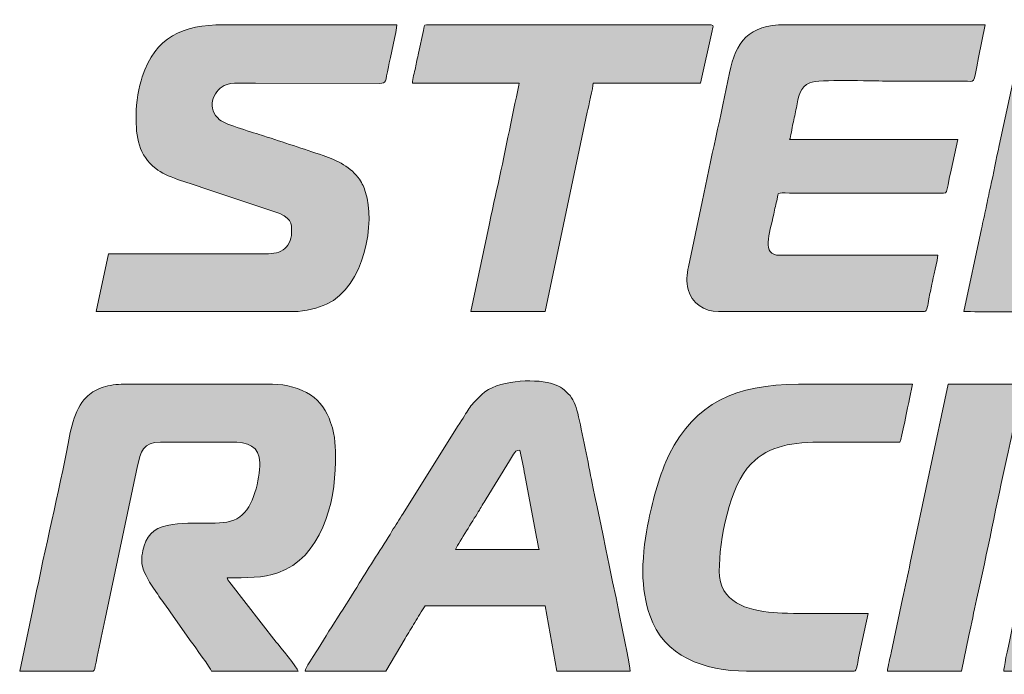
# Model space of a CAD drawing. Header units: millimetres. Extents: x 4 to 594, y -297 to -6.
# Tile 127 of 134: x 463 to 477, y -48 to -39. Entities that reach past the tile are written whole.
import ezdxf

# ---------------------------------------------------------------- set-up
doc = ezdxf.new("R2010")
doc.units = ezdxf.units.MM
doc.header["$MEASUREMENT"] = 0
doc.layers.add('Layer 1', color=7, linetype='Continuous', lineweight=0)

# ---------------------------------------------------------------- blocks, each defined once
blk = doc.blocks.new('Block_34')
at = {"layer": 'Layer 1', "true_color": 0x0d0a10, "transparency": 33554687}
h = blk.add_hatch(color=188, dxfattribs=at)
edge = h.paths.add_edge_path()
edge.add_spline(control_points=[(475.952, -42.954), (476.165, -42.954), (476.751, -42.965), (476.949, -42.955), (477.015, -42.952), (476.998, -42.934), (477.009, -42.87), (477.009, -42.87), (477.538, -40.255), (477.538, -40.255), (477.55, -40.193), (477.568, -40.059), (477.632, -40.059), (477.668, -40.059), (477.67, -40.101), (477.678, -40.138), (477.687, -40.177), (477.69, -40.202), (477.699, -40.241), (477.699, -40.241), (478.029, -41.717), (478.029, -41.717), (478.088, -41.994), (478.158, -42.273), (478.214, -42.559), (478.28, -42.89), (478.457, -43.006), (478.805, -43.006), (479.184, -43.006), (479.384, -42.868), (479.573, -42.601), (479.573, -42.601), (479.704, -42.39), (479.704, -42.39), (479.727, -42.352), (479.747, -42.324), (479.77, -42.29), (479.815, -42.221), (479.859, -42.151), (479.905, -42.082), (479.905, -42.082), (480.234, -41.572), (480.234, -41.572), (480.258, -41.536), (480.277, -41.508), (480.301, -41.472), (480.325, -41.436), (480.34, -41.408), (480.365, -41.37), (480.365, -41.37), (480.831, -40.654), (480.831, -40.654), (480.854, -40.615), (480.871, -40.59), (480.896, -40.553), (480.896, -40.553), (481.164, -40.136), (481.164, -40.136), (481.189, -40.095), (481.203, -40.06), (481.264, -40.059), (481.294, -40.189), (481.237, -40.322), (481.201, -40.494), (481.201, -40.494), (480.652, -42.954), (480.652, -42.954), (480.652, -42.954), (481.689, -42.954), (481.689, -42.954), (481.689, -42.954), (481.83, -42.285), (481.83, -42.285), (481.848, -42.205), (481.861, -42.14), (481.877, -42.062), (481.877, -42.062), (482.257, -40.285), (482.257, -40.285), (482.282, -40.169), (482.436, -39.483), (482.436, -39.385), (482.436, -39.193), (482.357, -39.078), (482.208, -39.001), (481.973, -38.879), (481.592, -38.868), (481.328, -38.94), (480.906, -39.056), (480.778, -39.326), (480.579, -39.623), (480.368, -39.939), (480.158, -40.288), (479.948, -40.601), (479.948, -40.601), (479.17, -41.804), (479.17, -41.804), (479.091, -41.927), (478.967, -42.16), (478.89, -41.842), (478.709, -41.101), (478.546, -40.306), (478.371, -39.559), (478.353, -39.481), (478.34, -39.401), (478.319, -39.331), (478.211, -38.978), (477.919, -38.897), (477.539, -38.897), (477.144, -38.897), (476.799, -39.084), (476.698, -39.468), (476.698, -39.468), (476.45, -40.63), (476.45, -40.63), (476.404, -40.821), (476.371, -41.019), (476.325, -41.211), (476.303, -41.305), (476.283, -41.408), (476.264, -41.502), (476.244, -41.6), (476.221, -41.697), (476.201, -41.793), (476.201, -41.793), (475.952, -42.954), (475.952, -42.954)], knot_values=[0, 0, 0, 0, 1, 1, 1, 2, 2, 2, 3, 3, 3, 4, 4, 4, 5, 5, 5, 6, 6, 6, 7, 7, 7, 8, 8, 8, 9, 9, 9, 10, 10, 10, 11, 11, 11, 12, 12, 12, 13, 13, 13, 14, 14, 14, 15, 15, 15, 16, 16, 16, 17, 17, 17, 18, 18, 18, 19, 19, 19, 20, 20, 20, 21, 21, 21, 22, 22, 22, 23, 23, 23, 24, 24, 24, 25, 25, 25, 26, 26, 26, 27, 27, 27, 28, 28, 28, 29, 29, 29, 30, 30, 30, 31, 31, 31, 32, 32, 32, 33, 33, 33, 34, 34, 34, 35, 35, 35, 36, 36, 36, 37, 37, 37, 38, 38, 38, 39, 39, 39, 40, 40, 40, 41, 41, 41, 42, 42, 42, 42], degree=3, periodic=0)
h = blk.add_hatch(color=188, dxfattribs=at)
edge = h.paths.add_edge_path()
edge.add_spline(control_points=[(464.362, -40.204), (464.362, -40.526), (464.394, -40.758), (464.64, -40.953), (464.786, -41.069), (465.086, -41.15), (465.282, -41.215), (465.282, -41.215), (466.293, -41.552), (466.293, -41.552), (466.541, -41.633), (466.541, -41.707), (466.541, -41.854), (466.541, -41.953), (466.484, -42.047), (466.423, -42.089), (466.339, -42.145), (466.26, -42.144), (466.126, -42.144), (466.126, -42.144), (463.978, -42.144), (463.978, -42.144), (463.978, -42.144), (463.802, -42.954), (463.802, -42.954), (463.802, -42.954), (466.572, -42.954), (466.572, -42.954), (466.73, -42.954), (466.919, -42.899), (467.028, -42.85), (467.569, -42.609), (467.713, -41.689), (467.577, -41.285), (467.552, -41.21), (467.533, -41.166), (467.49, -41.102), (467.378, -40.938), (467.177, -40.833), (466.983, -40.769), (466.702, -40.675), (466.427, -40.587), (466.148, -40.493), (466.014, -40.449), (465.625, -40.342), (465.533, -40.268), (465.347, -40.12), (465.436, -39.871), (465.596, -39.789), (465.694, -39.739), (465.888, -39.758), (466.033, -39.758), (466.033, -39.758), (467.776, -39.759), (467.776, -39.759), (467.867, -39.76), (467.852, -39.747), (467.896, -39.526), (467.918, -39.411), (468.014, -39.019), (468.014, -38.939), (468.014, -38.939), (465.586, -38.939), (465.586, -38.939), (465.014, -38.939), (464.631, -39.112), (464.449, -39.669), (464.404, -39.805), (464.362, -40.03), (464.362, -40.204)], knot_values=[0, 0, 0, 0, 1, 1, 1, 2, 2, 2, 3, 3, 3, 4, 4, 4, 5, 5, 5, 6, 6, 6, 7, 7, 7, 8, 8, 8, 9, 9, 9, 10, 10, 10, 11, 11, 11, 12, 12, 12, 13, 13, 13, 14, 14, 14, 15, 15, 15, 16, 16, 16, 17, 17, 17, 18, 18, 18, 19, 19, 19, 20, 20, 20, 21, 21, 21, 22, 22, 22, 23, 23, 23, 23], degree=3, periodic=0)
h = blk.add_hatch(color=188, dxfattribs=at)
edge = h.paths.add_edge_path()
edge.add_spline(control_points=[(468.232, -39.758), (468.232, -39.758), (469.726, -39.758), (469.726, -39.758), (469.725, -39.797), (469.714, -39.825), (469.708, -39.854), (469.6, -40.349), (469.502, -40.865), (469.39, -41.352), (469.359, -41.486), (469.333, -41.611), (469.307, -41.746), (469.307, -41.746), (469.052, -42.954), (469.052, -42.954), (469.052, -42.954), (470.089, -42.954), (470.089, -42.954), (470.089, -42.954), (470.681, -40.164), (470.681, -40.164), (470.697, -40.087), (470.762, -39.815), (470.764, -39.758), (470.764, -39.758), (472.268, -39.758), (472.268, -39.758), (472.268, -39.758), (472.427, -39.024), (472.427, -39.024), (472.434, -38.99), (472.463, -38.939), (472.413, -38.939), (472.413, -38.939), (468.429, -38.939), (468.429, -38.939), (468.392, -38.939), (468.394, -38.982), (468.385, -39.019), (468.385, -39.019), (468.318, -39.335), (468.318, -39.335), (468.302, -39.409), (468.288, -39.472), (468.275, -39.541), (468.262, -39.603), (468.234, -39.695), (468.232, -39.758)], knot_values=[0, 0, 0, 0, 1, 1, 1, 2, 2, 2, 3, 3, 3, 4, 4, 4, 5, 5, 5, 6, 6, 6, 7, 7, 7, 8, 8, 8, 9, 9, 9, 10, 10, 10, 11, 11, 11, 12, 12, 12, 13, 13, 13, 14, 14, 14, 15, 15, 15, 16, 16, 16, 16], degree=3, periodic=0)
h = blk.add_hatch(color=188, dxfattribs=at)
edge = h.paths.add_edge_path()
edge.add_spline(control_points=[(472.517, -42.954), (472.517, -42.954), (475.402, -42.954), (475.402, -42.954), (475.442, -42.954), (475.447, -42.856), (475.463, -42.777), (475.477, -42.704), (475.491, -42.643), (475.506, -42.571), (475.522, -42.495), (475.588, -42.219), (475.588, -42.165), (475.588, -42.165), (473.378, -42.165), (473.378, -42.165), (473.105, -42.165), (473.237, -41.867), (473.291, -41.59), (473.306, -41.513), (473.324, -41.451), (473.338, -41.378), (473.356, -41.278), (473.325, -41.294), (473.513, -41.294), (473.513, -41.294), (475.578, -41.294), (475.578, -41.294), (475.754, -41.294), (475.687, -41.343), (475.775, -40.972), (475.775, -40.972), (475.869, -40.547), (475.869, -40.547), (475.869, -40.547), (473.513, -40.547), (473.513, -40.547), (473.53, -40.511), (473.548, -40.38), (473.561, -40.325), (473.579, -40.247), (473.592, -40.178), (473.608, -40.101), (473.638, -39.946), (473.658, -39.806), (473.797, -39.751), (473.925, -39.701), (474.65, -39.727), (474.862, -39.727), (475.225, -39.727), (475.588, -39.726), (475.952, -39.727), (476.115, -39.727), (476.078, -39.805), (476.16, -39.396), (476.16, -39.396), (476.252, -38.939), (476.252, -38.939), (476.252, -38.939), (473.451, -38.939), (473.451, -38.939), (472.939, -38.939), (472.757, -39.184), (472.672, -39.612), (472.553, -40.207), (472.408, -40.825), (472.288, -41.417), (472.288, -41.417), (472.096, -42.325), (472.096, -42.325), (472.074, -42.435), (472.065, -42.538), (472.091, -42.643), (472.139, -42.833), (472.323, -42.954), (472.517, -42.954)], knot_values=[0, 0, 0, 0, 1, 1, 1, 2, 2, 2, 3, 3, 3, 4, 4, 4, 5, 5, 5, 6, 6, 6, 7, 7, 7, 8, 8, 8, 9, 9, 9, 10, 10, 10, 11, 11, 11, 12, 12, 12, 13, 13, 13, 14, 14, 14, 15, 15, 15, 16, 16, 16, 17, 17, 17, 18, 18, 18, 19, 19, 19, 20, 20, 20, 21, 21, 21, 22, 22, 22, 23, 23, 23, 24, 24, 24, 25, 25, 25, 25], degree=3, periodic=0)
h = blk.add_hatch(color=188, dxfattribs=at)
edge = h.paths.add_edge_path()
edge.add_spline(control_points=[(462.733, -47.986), (462.733, -47.986), (463.699, -47.986), (463.699, -47.986), (463.789, -47.988), (463.771, -48.017), (463.816, -47.783), (463.852, -47.6), (463.893, -47.434), (463.929, -47.252), (463.929, -47.252), (464.384, -45.113), (464.384, -45.113), (464.423, -44.92), (464.463, -44.78), (464.704, -44.78), (464.704, -44.78), (465.69, -44.78), (465.69, -44.78), (465.925, -44.78), (466.095, -44.835), (466.095, -45.07), (466.095, -45.309), (466.007, -45.691), (465.815, -45.828), (465.608, -45.976), (465.263, -45.878), (464.871, -45.932), (464.663, -45.961), (464.529, -46.045), (464.475, -46.231), (464.451, -46.313), (464.428, -46.425), (464.451, -46.517), (464.478, -46.622), (464.566, -46.775), (464.629, -46.858), (464.656, -46.895), (464.674, -46.925), (464.702, -46.962), (464.753, -47.03), (464.8, -47.097), (464.848, -47.168), (464.848, -47.168), (465.136, -47.575), (465.136, -47.575), (465.179, -47.638), (465.41, -47.947), (465.42, -47.986), (465.42, -47.986), (466.634, -47.986), (466.634, -47.986), (466.622, -47.94), (466.37, -47.632), (466.326, -47.578), (466.326, -47.578), (465.695, -46.768), (465.695, -46.768), (465.666, -46.729), (465.649, -46.727), (465.638, -46.679), (465.913, -46.679), (466.14, -46.683), (466.348, -46.61), (466.951, -46.4), (467.153, -45.637), (467.153, -45.06), (467.153, -44.834), (467.16, -44.723), (467.087, -44.504), (467.034, -44.346), (466.939, -44.207), (466.807, -44.12), (466.66, -44.023), (466.468, -43.971), (466.271, -43.971), (466.271, -43.971), (464.155, -43.971), (464.155, -43.971), (464.051, -43.971), (463.947, -43.994), (463.873, -44.021), (463.785, -44.053), (463.725, -44.094), (463.664, -44.155), (463.491, -44.328), (463.442, -44.636), (463.391, -44.898), (463.247, -45.633), (463.057, -46.409), (462.914, -47.14), (462.914, -47.14), (462.733, -47.986), (462.733, -47.986)], knot_values=[0, 0, 0, 0, 1, 1, 1, 2, 2, 2, 3, 3, 3, 4, 4, 4, 5, 5, 5, 6, 6, 6, 7, 7, 7, 8, 8, 8, 9, 9, 9, 10, 10, 10, 11, 11, 11, 12, 12, 12, 13, 13, 13, 14, 14, 14, 15, 15, 15, 16, 16, 16, 17, 17, 17, 18, 18, 18, 19, 19, 19, 20, 20, 20, 21, 21, 21, 22, 22, 22, 23, 23, 23, 24, 24, 24, 25, 25, 25, 26, 26, 26, 27, 27, 27, 28, 28, 28, 29, 29, 29, 30, 30, 30, 31, 31, 31, 31], degree=3, periodic=0)
h = blk.add_hatch(color=188, dxfattribs=at)
edge = h.paths.add_edge_path()
edge.add_spline(control_points=[(466.728, -47.986), (466.728, -47.986), (467.859, -47.986), (467.859, -47.986), (467.859, -47.986), (468.129, -47.53), (468.129, -47.53), (468.174, -47.455), (468.219, -47.384), (468.267, -47.304), (468.314, -47.224), (468.359, -47.147), (468.409, -47.073), (468.409, -47.073), (470.089, -47.073), (470.089, -47.073), (470.089, -47.073), (470.255, -47.986), (470.255, -47.986), (470.255, -47.986), (471.283, -47.986), (471.283, -47.986), (471.283, -47.89), (470.802, -45.621), (470.749, -45.355), (470.696, -45.088), (470.609, -44.636), (470.546, -44.375), (470.52, -44.266), (470.484, -44.172), (470.414, -44.103), (470.337, -44.026), (470.29, -43.988), (470.166, -43.956), (469.922, -43.892), (469.415, -43.912), (469.205, -44.113), (469, -44.309), (469.032, -44.309), (468.865, -44.562), (468.865, -44.562), (468.101, -45.779), (468.101, -45.779), (468.049, -45.867), (467.997, -45.941), (467.945, -46.028), (467.809, -46.258), (467.626, -46.523), (467.488, -46.755), (467.305, -47.064), (467.06, -47.419), (466.876, -47.73), (466.849, -47.775), (466.732, -47.939), (466.728, -47.986)], knot_values=[0, 0, 0, 0, 1, 1, 1, 2, 2, 2, 3, 3, 3, 4, 4, 4, 5, 5, 5, 6, 6, 6, 7, 7, 7, 8, 8, 8, 9, 9, 9, 10, 10, 10, 11, 11, 11, 12, 12, 12, 13, 13, 13, 14, 14, 14, 15, 15, 15, 16, 16, 16, 17, 17, 17, 18, 18, 18, 18], degree=3, periodic=0)
edge = h.paths.add_edge_path()
edge.add_spline(control_points=[(469.737, -44.894), (469.737, -44.894), (469.774, -45.064), (469.774, -45.064), (469.785, -45.129), (469.797, -45.186), (469.806, -45.239), (469.806, -45.239), (469.971, -46.112), (469.971, -46.112), (469.979, -46.151), (469.996, -46.262), (470.006, -46.284), (470.006, -46.284), (468.834, -46.284), (468.834, -46.284), (468.905, -46.149), (469.067, -45.902), (469.155, -45.755), (469.175, -45.722), (469.19, -45.7), (469.211, -45.665), (469.231, -45.632), (469.244, -45.607), (469.265, -45.575), (469.265, -45.575), (469.593, -45.041), (469.593, -45.041), (469.614, -45.009), (469.624, -44.981), (469.647, -44.95), (469.673, -44.915), (469.685, -44.895), (469.737, -44.894), (469.737, -44.894), (469.737, -44.894), (469.737, -44.894)], knot_values=[0, 0, 0, 0, 1, 1, 1, 2, 2, 2, 3, 3, 3, 4, 4, 4, 5, 5, 5, 6, 6, 6, 7, 7, 7, 8, 8, 8, 9, 9, 9, 10, 10, 10, 11, 11, 11, 12, 12, 12, 12], degree=3, periodic=0)
h = blk.add_hatch(color=188, dxfattribs=at)
edge = h.paths.add_edge_path()
edge.add_spline(control_points=[(471.459, -46.596), (471.459, -46.829), (471.496, -47.027), (471.556, -47.204), (471.751, -47.779), (472.318, -47.986), (472.911, -47.986), (472.911, -47.986), (474.416, -47.986), (474.416, -47.986), (474.455, -47.986), (474.463, -47.881), (474.479, -47.8), (474.479, -47.8), (474.613, -47.177), (474.613, -47.177), (474.285, -47.177), (473.568, -47.188), (473.286, -47.166), (472.917, -47.136), (472.528, -47.022), (472.528, -46.585), (472.528, -46.158), (472.67, -45.388), (472.976, -45.083), (473.233, -44.827), (473.546, -44.78), (474.001, -44.78), (474.354, -44.78), (474.706, -44.78), (475.059, -44.78), (475.079, -44.738), (475.171, -44.265), (475.192, -44.176), (475.192, -44.176), (475.236, -43.971), (475.236, -43.971), (474.703, -43.971), (474.17, -43.971), (473.638, -43.971), (472.755, -43.971), (472.189, -44.236), (471.829, -44.953), (471.697, -45.216), (471.601, -45.581), (471.541, -45.869), (471.496, -46.088), (471.459, -46.329), (471.459, -46.596)], knot_values=[0, 0, 0, 0, 1, 1, 1, 2, 2, 2, 3, 3, 3, 4, 4, 4, 5, 5, 5, 6, 6, 6, 7, 7, 7, 8, 8, 8, 9, 9, 9, 10, 10, 10, 11, 11, 11, 12, 12, 12, 13, 13, 13, 14, 14, 14, 15, 15, 15, 16, 16, 16, 16], degree=3, periodic=0)
h = blk.add_hatch(color=188, dxfattribs=at)
edge = h.paths.add_edge_path()
edge.add_spline(control_points=[(474.883, -47.986), (474.883, -47.986), (475.92, -47.986), (475.92, -47.986), (475.92, -47.986), (476.025, -47.489), (476.025, -47.489), (476.059, -47.323), (476.094, -47.156), (476.132, -46.984), (476.28, -46.321), (476.412, -45.647), (476.559, -44.983), (476.598, -44.811), (476.632, -44.645), (476.667, -44.478), (476.667, -44.478), (476.771, -43.971), (476.771, -43.971), (476.771, -43.971), (475.734, -43.971), (475.734, -43.971), (475.734, -43.971), (475.204, -46.47), (475.204, -46.47), (475.169, -46.637), (475.135, -46.803), (475.096, -46.975), (475.096, -46.975), (474.936, -47.728), (474.936, -47.728), (474.92, -47.805), (474.889, -47.909), (474.883, -47.986)], knot_values=[0, 0, 0, 0, 1, 1, 1, 2, 2, 2, 3, 3, 3, 4, 4, 4, 5, 5, 5, 6, 6, 6, 7, 7, 7, 8, 8, 8, 9, 9, 9, 10, 10, 10, 11, 11, 11, 11], degree=3, periodic=0)
h = blk.add_hatch(color=188, dxfattribs=at)
edge = h.paths.add_edge_path()
edge.add_spline(control_points=[(476.512, -47.986), (476.512, -47.986), (477.414, -47.986), (477.414, -47.986), (477.455, -47.986), (477.454, -47.917), (477.472, -47.836), (477.472, -47.836), (477.737, -46.597), (477.737, -46.597), (477.76, -46.481), (477.788, -46.365), (477.811, -46.246), (477.834, -46.131), (477.86, -46.008), (477.888, -45.886), (477.888, -45.886), (478.001, -45.356), (478.001, -45.356), (478.009, -45.322), (478.01, -45.302), (478.023, -45.274), (478.123, -45.069), (478.244, -45.454), (478.29, -45.564), (478.29, -45.564), (478.625, -46.35), (478.625, -46.35), (478.793, -46.727), (478.96, -47.149), (479.127, -47.529), (479.154, -47.592), (479.18, -47.662), (479.213, -47.723), (479.377, -48.03), (479.661, -48.027), (479.956, -48.027), (480.365, -48.027), (480.646, -47.794), (480.737, -47.418), (480.737, -47.418), (480.858, -46.844), (480.858, -46.844), (480.992, -46.18), (481.152, -45.506), (481.285, -44.843), (481.285, -44.843), (481.471, -43.971), (481.471, -43.971), (481.419, -43.971), (480.56, -43.958), (480.537, -43.98), (480.524, -43.992), (480.512, -44.071), (480.509, -44.087), (480.509, -44.087), (479.987, -46.553), (479.987, -46.553), (479.97, -46.636), (479.963, -46.741), (479.884, -46.741), (479.843, -46.741), (479.828, -46.688), (479.814, -46.655), (479.814, -46.655), (479.479, -45.87), (479.479, -45.87), (479.251, -45.351), (479.037, -44.815), (478.808, -44.299), (478.767, -44.205), (478.751, -44.171), (478.683, -44.103), (478.624, -44.043), (478.571, -44.011), (478.484, -43.98), (478.407, -43.952), (478.32, -43.929), (478.213, -43.929), (478.213, -43.929), (478.079, -43.929), (478.079, -43.929), (477.76, -43.945), (477.511, -43.996), (477.327, -44.298), (477.242, -44.437), (477.222, -44.614), (477.182, -44.796), (477.182, -44.796), (476.843, -46.387), (476.843, -46.387), (476.808, -46.563), (476.765, -46.743), (476.731, -46.918), (476.712, -47.01), (476.512, -47.901), (476.512, -47.986)], knot_values=[0, 0, 0, 0, 1, 1, 1, 2, 2, 2, 3, 3, 3, 4, 4, 4, 5, 5, 5, 6, 6, 6, 7, 7, 7, 8, 8, 8, 9, 9, 9, 10, 10, 10, 11, 11, 11, 12, 12, 12, 13, 13, 13, 14, 14, 14, 15, 15, 15, 16, 16, 16, 17, 17, 17, 18, 18, 18, 19, 19, 19, 20, 20, 20, 21, 21, 21, 22, 22, 22, 23, 23, 23, 24, 24, 24, 25, 25, 25, 26, 26, 26, 27, 27, 27, 28, 28, 28, 29, 29, 29, 30, 30, 30, 31, 31, 31, 32, 32, 32, 32], degree=3, periodic=0)
at = {"layer": 'Layer 1'}
for points, knots in [([(475.952, -42.954), (476.165, -42.954), (476.751, -42.965), (476.949, -42.955), (477.015, -42.952), (476.998, -42.934), (477.009, -42.87), (477.009, -42.87), (477.538, -40.255), (477.538, -40.255), (477.55, -40.193), (477.568, -40.059), (477.632, -40.059), (477.668, -40.059), (477.67, -40.101), (477.678, -40.138), (477.687, -40.177), (477.69, -40.202), (477.699, -40.241), (477.699, -40.241), (478.029, -41.717), (478.029, -41.717), (478.088, -41.994), (478.158, -42.273), (478.214, -42.559), (478.28, -42.89), (478.457, -43.006), (478.805, -43.006), (479.184, -43.006), (479.384, -42.868), (479.573, -42.601), (479.573, -42.601), (479.704, -42.39), (479.704, -42.39), (479.727, -42.352), (479.747, -42.324), (479.77, -42.29), (479.815, -42.221), (479.859, -42.151), (479.905, -42.082), (479.905, -42.082), (480.234, -41.572), (480.234, -41.572), (480.258, -41.536), (480.277, -41.508), (480.301, -41.472), (480.325, -41.436), (480.34, -41.408), (480.365, -41.37), (480.365, -41.37), (480.831, -40.654), (480.831, -40.654), (480.854, -40.615), (480.871, -40.59), (480.896, -40.553), (480.896, -40.553), (481.164, -40.136), (481.164, -40.136), (481.189, -40.095), (481.203, -40.06), (481.264, -40.059), (481.294, -40.189), (481.237, -40.322), (481.201, -40.494), (481.201, -40.494), (480.652, -42.954), (480.652, -42.954), (480.652, -42.954), (481.689, -42.954), (481.689, -42.954), (481.689, -42.954), (481.83, -42.285), (481.83, -42.285), (481.848, -42.205), (481.861, -42.14), (481.877, -42.062), (481.877, -42.062), (482.257, -40.285), (482.257, -40.285), (482.282, -40.169), (482.436, -39.483), (482.436, -39.385), (482.436, -39.193), (482.357, -39.078), (482.208, -39.001), (481.973, -38.879), (481.592, -38.868), (481.328, -38.94), (480.906, -39.056), (480.778, -39.326), (480.579, -39.623), (480.368, -39.939), (480.158, -40.288), (479.948, -40.601), (479.948, -40.601), (479.17, -41.804), (479.17, -41.804), (479.091, -41.927), (478.967, -42.16), (478.89, -41.842), (478.709, -41.101), (478.546, -40.306), (478.371, -39.559), (478.353, -39.481), (478.34, -39.401), (478.319, -39.331), (478.211, -38.978), (477.919, -38.897), (477.539, -38.897), (477.144, -38.897), (476.799, -39.084), (476.698, -39.468), (476.698, -39.468), (476.45, -40.63), (476.45, -40.63), (476.404, -40.821), (476.371, -41.019), (476.325, -41.211), (476.303, -41.305), (476.283, -41.408), (476.264, -41.502), (476.244, -41.6), (476.221, -41.697), (476.201, -41.793), (476.201, -41.793), (475.952, -42.954), (475.952, -42.954)], [0, 0, 0, 0, 1, 1, 1, 2, 2, 2, 3, 3, 3, 4, 4, 4, 5, 5, 5, 6, 6, 6, 7, 7, 7, 8, 8, 8, 9, 9, 9, 10, 10, 10, 11, 11, 11, 12, 12, 12, 13, 13, 13, 14, 14, 14, 15, 15, 15, 16, 16, 16, 17, 17, 17, 18, 18, 18, 19, 19, 19, 20, 20, 20, 21, 21, 21, 22, 22, 22, 23, 23, 23, 24, 24, 24, 25, 25, 25, 26, 26, 26, 27, 27, 27, 28, 28, 28, 29, 29, 29, 30, 30, 30, 31, 31, 31, 32, 32, 32, 33, 33, 33, 34, 34, 34, 35, 35, 35, 36, 36, 36, 37, 37, 37, 38, 38, 38, 39, 39, 39, 40, 40, 40, 41, 41, 41, 42, 42, 42, 42]), ([(464.362, -40.204), (464.362, -40.526), (464.394, -40.758), (464.64, -40.953), (464.786, -41.069), (465.086, -41.15), (465.282, -41.215), (465.282, -41.215), (466.293, -41.552), (466.293, -41.552), (466.541, -41.633), (466.541, -41.707), (466.541, -41.854), (466.541, -41.953), (466.484, -42.047), (466.423, -42.089), (466.339, -42.145), (466.26, -42.144), (466.126, -42.144), (466.126, -42.144), (463.978, -42.144), (463.978, -42.144), (463.978, -42.144), (463.802, -42.954), (463.802, -42.954), (463.802, -42.954), (466.572, -42.954), (466.572, -42.954), (466.73, -42.954), (466.919, -42.899), (467.028, -42.85), (467.569, -42.609), (467.713, -41.689), (467.577, -41.285), (467.552, -41.21), (467.533, -41.166), (467.49, -41.102), (467.378, -40.938), (467.177, -40.833), (466.983, -40.769), (466.702, -40.675), (466.427, -40.587), (466.148, -40.493), (466.014, -40.449), (465.625, -40.342), (465.533, -40.268), (465.347, -40.12), (465.436, -39.871), (465.596, -39.789), (465.694, -39.739), (465.888, -39.758), (466.033, -39.758), (466.033, -39.758), (467.776, -39.759), (467.776, -39.759), (467.867, -39.76), (467.852, -39.747), (467.896, -39.526), (467.918, -39.411), (468.014, -39.019), (468.014, -38.939), (468.014, -38.939), (465.586, -38.939), (465.586, -38.939), (465.014, -38.939), (464.631, -39.112), (464.449, -39.669), (464.404, -39.805), (464.362, -40.03), (464.362, -40.204)], [0, 0, 0, 0, 1, 1, 1, 2, 2, 2, 3, 3, 3, 4, 4, 4, 5, 5, 5, 6, 6, 6, 7, 7, 7, 8, 8, 8, 9, 9, 9, 10, 10, 10, 11, 11, 11, 12, 12, 12, 13, 13, 13, 14, 14, 14, 15, 15, 15, 16, 16, 16, 17, 17, 17, 18, 18, 18, 19, 19, 19, 20, 20, 20, 21, 21, 21, 22, 22, 22, 23, 23, 23, 23]), ([(468.232, -39.758), (468.232, -39.758), (469.726, -39.758), (469.726, -39.758), (469.725, -39.797), (469.714, -39.825), (469.708, -39.854), (469.6, -40.349), (469.502, -40.865), (469.39, -41.352), (469.359, -41.486), (469.333, -41.611), (469.307, -41.746), (469.307, -41.746), (469.052, -42.954), (469.052, -42.954), (469.052, -42.954), (470.089, -42.954), (470.089, -42.954), (470.089, -42.954), (470.681, -40.164), (470.681, -40.164), (470.697, -40.087), (470.762, -39.815), (470.764, -39.758), (470.764, -39.758), (472.268, -39.758), (472.268, -39.758), (472.268, -39.758), (472.427, -39.024), (472.427, -39.024), (472.434, -38.99), (472.463, -38.939), (472.413, -38.939), (472.413, -38.939), (468.429, -38.939), (468.429, -38.939), (468.392, -38.939), (468.394, -38.982), (468.385, -39.019), (468.385, -39.019), (468.318, -39.335), (468.318, -39.335), (468.302, -39.409), (468.288, -39.472), (468.275, -39.541), (468.262, -39.603), (468.234, -39.695), (468.232, -39.758)], [0, 0, 0, 0, 1, 1, 1, 2, 2, 2, 3, 3, 3, 4, 4, 4, 5, 5, 5, 6, 6, 6, 7, 7, 7, 8, 8, 8, 9, 9, 9, 10, 10, 10, 11, 11, 11, 12, 12, 12, 13, 13, 13, 14, 14, 14, 15, 15, 15, 16, 16, 16, 16]), ([(472.517, -42.954), (472.517, -42.954), (475.402, -42.954), (475.402, -42.954), (475.442, -42.954), (475.447, -42.856), (475.463, -42.777), (475.477, -42.704), (475.491, -42.643), (475.506, -42.571), (475.522, -42.495), (475.588, -42.219), (475.588, -42.165), (475.588, -42.165), (473.378, -42.165), (473.378, -42.165), (473.105, -42.165), (473.237, -41.867), (473.291, -41.59), (473.306, -41.513), (473.324, -41.451), (473.338, -41.378), (473.356, -41.278), (473.325, -41.294), (473.513, -41.294), (473.513, -41.294), (475.578, -41.294), (475.578, -41.294), (475.754, -41.294), (475.687, -41.343), (475.775, -40.972), (475.775, -40.972), (475.869, -40.547), (475.869, -40.547), (475.869, -40.547), (473.513, -40.547), (473.513, -40.547), (473.53, -40.511), (473.548, -40.38), (473.561, -40.325), (473.579, -40.247), (473.592, -40.178), (473.608, -40.101), (473.638, -39.946), (473.658, -39.806), (473.797, -39.751), (473.925, -39.701), (474.65, -39.727), (474.862, -39.727), (475.225, -39.727), (475.588, -39.726), (475.952, -39.727), (476.115, -39.727), (476.078, -39.805), (476.16, -39.396), (476.16, -39.396), (476.252, -38.939), (476.252, -38.939), (476.252, -38.939), (473.451, -38.939), (473.451, -38.939), (472.939, -38.939), (472.757, -39.184), (472.672, -39.612), (472.553, -40.207), (472.408, -40.825), (472.288, -41.417), (472.288, -41.417), (472.096, -42.325), (472.096, -42.325), (472.074, -42.435), (472.065, -42.538), (472.091, -42.643), (472.139, -42.833), (472.323, -42.954), (472.517, -42.954)], [0, 0, 0, 0, 1, 1, 1, 2, 2, 2, 3, 3, 3, 4, 4, 4, 5, 5, 5, 6, 6, 6, 7, 7, 7, 8, 8, 8, 9, 9, 9, 10, 10, 10, 11, 11, 11, 12, 12, 12, 13, 13, 13, 14, 14, 14, 15, 15, 15, 16, 16, 16, 17, 17, 17, 18, 18, 18, 19, 19, 19, 20, 20, 20, 21, 21, 21, 22, 22, 22, 23, 23, 23, 24, 24, 24, 25, 25, 25, 25]), ([(462.733, -47.986), (462.733, -47.986), (463.699, -47.986), (463.699, -47.986), (463.789, -47.988), (463.771, -48.017), (463.816, -47.783), (463.852, -47.6), (463.893, -47.434), (463.929, -47.252), (463.929, -47.252), (464.384, -45.113), (464.384, -45.113), (464.423, -44.92), (464.463, -44.78), (464.704, -44.78), (464.704, -44.78), (465.69, -44.78), (465.69, -44.78), (465.925, -44.78), (466.095, -44.835), (466.095, -45.07), (466.095, -45.309), (466.007, -45.691), (465.815, -45.828), (465.608, -45.976), (465.263, -45.878), (464.871, -45.932), (464.663, -45.961), (464.529, -46.045), (464.475, -46.231), (464.451, -46.313), (464.428, -46.425), (464.451, -46.517), (464.478, -46.622), (464.566, -46.775), (464.629, -46.858), (464.656, -46.895), (464.674, -46.925), (464.702, -46.962), (464.753, -47.03), (464.8, -47.097), (464.848, -47.168), (464.848, -47.168), (465.136, -47.575), (465.136, -47.575), (465.179, -47.638), (465.41, -47.947), (465.42, -47.986), (465.42, -47.986), (466.634, -47.986), (466.634, -47.986), (466.622, -47.94), (466.37, -47.632), (466.326, -47.578), (466.326, -47.578), (465.695, -46.768), (465.695, -46.768), (465.666, -46.729), (465.649, -46.727), (465.638, -46.679), (465.913, -46.679), (466.14, -46.683), (466.348, -46.61), (466.951, -46.4), (467.153, -45.637), (467.153, -45.06), (467.153, -44.834), (467.16, -44.723), (467.087, -44.504), (467.034, -44.346), (466.939, -44.207), (466.807, -44.12), (466.66, -44.023), (466.468, -43.971), (466.271, -43.971), (466.271, -43.971), (464.155, -43.971), (464.155, -43.971), (464.051, -43.971), (463.947, -43.994), (463.873, -44.021), (463.785, -44.053), (463.725, -44.094), (463.664, -44.155), (463.491, -44.328), (463.442, -44.636), (463.391, -44.898), (463.247, -45.633), (463.057, -46.409), (462.914, -47.14), (462.914, -47.14), (462.733, -47.986), (462.733, -47.986)], [0, 0, 0, 0, 1, 1, 1, 2, 2, 2, 3, 3, 3, 4, 4, 4, 5, 5, 5, 6, 6, 6, 7, 7, 7, 8, 8, 8, 9, 9, 9, 10, 10, 10, 11, 11, 11, 12, 12, 12, 13, 13, 13, 14, 14, 14, 15, 15, 15, 16, 16, 16, 17, 17, 17, 18, 18, 18, 19, 19, 19, 20, 20, 20, 21, 21, 21, 22, 22, 22, 23, 23, 23, 24, 24, 24, 25, 25, 25, 26, 26, 26, 27, 27, 27, 28, 28, 28, 29, 29, 29, 30, 30, 30, 31, 31, 31, 31]), ([(466.728, -47.986), (466.728, -47.986), (467.859, -47.986), (467.859, -47.986), (467.859, -47.986), (468.129, -47.53), (468.129, -47.53), (468.174, -47.455), (468.219, -47.384), (468.267, -47.304), (468.314, -47.224), (468.359, -47.147), (468.409, -47.073), (468.409, -47.073), (470.089, -47.073), (470.089, -47.073), (470.089, -47.073), (470.255, -47.986), (470.255, -47.986), (470.255, -47.986), (471.283, -47.986), (471.283, -47.986), (471.283, -47.89), (470.802, -45.621), (470.749, -45.355), (470.696, -45.088), (470.609, -44.636), (470.546, -44.375), (470.52, -44.266), (470.484, -44.172), (470.414, -44.103), (470.337, -44.026), (470.29, -43.988), (470.166, -43.956), (469.922, -43.892), (469.415, -43.912), (469.205, -44.113), (469, -44.309), (469.032, -44.309), (468.865, -44.562), (468.865, -44.562), (468.101, -45.779), (468.101, -45.779), (468.049, -45.867), (467.997, -45.941), (467.945, -46.028), (467.809, -46.258), (467.626, -46.523), (467.488, -46.755), (467.305, -47.064), (467.06, -47.419), (466.876, -47.73), (466.849, -47.775), (466.732, -47.939), (466.728, -47.986)], [0, 0, 0, 0, 1, 1, 1, 2, 2, 2, 3, 3, 3, 4, 4, 4, 5, 5, 5, 6, 6, 6, 7, 7, 7, 8, 8, 8, 9, 9, 9, 10, 10, 10, 11, 11, 11, 12, 12, 12, 13, 13, 13, 14, 14, 14, 15, 15, 15, 16, 16, 16, 17, 17, 17, 18, 18, 18, 18]), ([(471.459, -46.596), (471.459, -46.829), (471.496, -47.027), (471.556, -47.204), (471.751, -47.779), (472.318, -47.986), (472.911, -47.986), (472.911, -47.986), (474.416, -47.986), (474.416, -47.986), (474.455, -47.986), (474.463, -47.881), (474.479, -47.8), (474.479, -47.8), (474.613, -47.177), (474.613, -47.177), (474.285, -47.177), (473.568, -47.188), (473.286, -47.166), (472.917, -47.136), (472.528, -47.022), (472.528, -46.585), (472.528, -46.158), (472.67, -45.388), (472.976, -45.083), (473.233, -44.827), (473.546, -44.78), (474.001, -44.78), (474.354, -44.78), (474.706, -44.78), (475.059, -44.78), (475.079, -44.738), (475.171, -44.265), (475.192, -44.176), (475.192, -44.176), (475.236, -43.971), (475.236, -43.971), (474.703, -43.971), (474.17, -43.971), (473.638, -43.971), (472.755, -43.971), (472.189, -44.236), (471.829, -44.953), (471.697, -45.216), (471.601, -45.581), (471.541, -45.869), (471.496, -46.088), (471.459, -46.329), (471.459, -46.596)], [0, 0, 0, 0, 1, 1, 1, 2, 2, 2, 3, 3, 3, 4, 4, 4, 5, 5, 5, 6, 6, 6, 7, 7, 7, 8, 8, 8, 9, 9, 9, 10, 10, 10, 11, 11, 11, 12, 12, 12, 13, 13, 13, 14, 14, 14, 15, 15, 15, 16, 16, 16, 16]), ([(474.883, -47.986), (474.883, -47.986), (475.92, -47.986), (475.92, -47.986), (475.92, -47.986), (476.025, -47.489), (476.025, -47.489), (476.059, -47.323), (476.094, -47.156), (476.132, -46.984), (476.28, -46.321), (476.412, -45.647), (476.559, -44.983), (476.598, -44.811), (476.632, -44.645), (476.667, -44.478), (476.667, -44.478), (476.771, -43.971), (476.771, -43.971), (476.771, -43.971), (475.734, -43.971), (475.734, -43.971), (475.734, -43.971), (475.204, -46.47), (475.204, -46.47), (475.169, -46.637), (475.135, -46.803), (475.096, -46.975), (475.096, -46.975), (474.936, -47.728), (474.936, -47.728), (474.92, -47.805), (474.889, -47.909), (474.883, -47.986)], [0, 0, 0, 0, 1, 1, 1, 2, 2, 2, 3, 3, 3, 4, 4, 4, 5, 5, 5, 6, 6, 6, 7, 7, 7, 8, 8, 8, 9, 9, 9, 10, 10, 10, 11, 11, 11, 11]), ([(476.512, -47.986), (476.512, -47.986), (477.414, -47.986), (477.414, -47.986), (477.455, -47.986), (477.454, -47.917), (477.472, -47.836), (477.472, -47.836), (477.737, -46.597), (477.737, -46.597), (477.76, -46.481), (477.788, -46.365), (477.811, -46.246), (477.834, -46.131), (477.86, -46.008), (477.888, -45.886), (477.888, -45.886), (478.001, -45.356), (478.001, -45.356), (478.009, -45.322), (478.01, -45.302), (478.023, -45.274), (478.123, -45.069), (478.244, -45.454), (478.29, -45.564), (478.29, -45.564), (478.625, -46.35), (478.625, -46.35), (478.793, -46.727), (478.96, -47.149), (479.127, -47.529), (479.154, -47.592), (479.18, -47.662), (479.213, -47.723), (479.377, -48.03), (479.661, -48.027), (479.956, -48.027), (480.365, -48.027), (480.646, -47.794), (480.737, -47.418), (480.737, -47.418), (480.858, -46.844), (480.858, -46.844), (480.992, -46.18), (481.152, -45.506), (481.285, -44.843), (481.285, -44.843), (481.471, -43.971), (481.471, -43.971), (481.419, -43.971), (480.56, -43.958), (480.537, -43.98), (480.524, -43.992), (480.512, -44.071), (480.509, -44.087), (480.509, -44.087), (479.987, -46.553), (479.987, -46.553), (479.97, -46.636), (479.963, -46.741), (479.884, -46.741), (479.843, -46.741), (479.828, -46.688), (479.814, -46.655), (479.814, -46.655), (479.479, -45.87), (479.479, -45.87), (479.251, -45.351), (479.037, -44.815), (478.808, -44.299), (478.767, -44.205), (478.751, -44.171), (478.683, -44.103), (478.624, -44.043), (478.571, -44.011), (478.484, -43.98), (478.407, -43.952), (478.32, -43.929), (478.213, -43.929), (478.213, -43.929), (478.079, -43.929), (478.079, -43.929), (477.76, -43.945), (477.511, -43.996), (477.327, -44.298), (477.242, -44.437), (477.222, -44.614), (477.182, -44.796), (477.182, -44.796), (476.843, -46.387), (476.843, -46.387), (476.808, -46.563), (476.765, -46.743), (476.731, -46.918), (476.712, -47.01), (476.512, -47.901), (476.512, -47.986)], [0, 0, 0, 0, 1, 1, 1, 2, 2, 2, 3, 3, 3, 4, 4, 4, 5, 5, 5, 6, 6, 6, 7, 7, 7, 8, 8, 8, 9, 9, 9, 10, 10, 10, 11, 11, 11, 12, 12, 12, 13, 13, 13, 14, 14, 14, 15, 15, 15, 16, 16, 16, 17, 17, 17, 18, 18, 18, 19, 19, 19, 20, 20, 20, 21, 21, 21, 22, 22, 22, 23, 23, 23, 24, 24, 24, 25, 25, 25, 26, 26, 26, 27, 27, 27, 28, 28, 28, 29, 29, 29, 30, 30, 30, 31, 31, 31, 32, 32, 32, 32]), ([(469.737, -44.894), (469.737, -44.894), (469.774, -45.064), (469.774, -45.064), (469.785, -45.129), (469.797, -45.186), (469.806, -45.239), (469.806, -45.239), (469.971, -46.112), (469.971, -46.112), (469.979, -46.151), (469.996, -46.262), (470.006, -46.284), (470.006, -46.284), (468.834, -46.284), (468.834, -46.284), (468.905, -46.149), (469.067, -45.902), (469.155, -45.755), (469.175, -45.722), (469.19, -45.7), (469.211, -45.665), (469.231, -45.632), (469.244, -45.607), (469.265, -45.575), (469.265, -45.575), (469.593, -45.041), (469.593, -45.041), (469.614, -45.009), (469.624, -44.981), (469.647, -44.95), (469.673, -44.915), (469.685, -44.895), (469.737, -44.894), (469.737, -44.894), (469.737, -44.894), (469.737, -44.894)], [0, 0, 0, 0, 1, 1, 1, 2, 2, 2, 3, 3, 3, 4, 4, 4, 5, 5, 5, 6, 6, 6, 7, 7, 7, 8, 8, 8, 9, 9, 9, 10, 10, 10, 11, 11, 11, 12, 12, 12, 12])]:
    blk.add_open_spline(points, degree=3, knots=knots, dxfattribs=at)
blk = doc.blocks.new('Block_33')
at = {"layer": 'Layer 1'}
blk.add_blockref('Block_34', (0, 0), dxfattribs=at)
blk = doc.blocks.new('Block_32')
at = {"layer": 'Layer 1'}
blk.add_blockref('Block_33', (0, 0), dxfattribs=at)
blk = doc.blocks.new('Block_0')
at = {"layer": 'Layer 1'}
blk.add_blockref('Block_32', (0, 0), dxfattribs=at)

msp = doc.modelspace()

# ---------------------------------------------------------------- block references
at = {"layer": 'Layer 1'}
msp.add_blockref('Block_0', (0, 0), dxfattribs=at)

doc.saveas('drawing.dxf')
